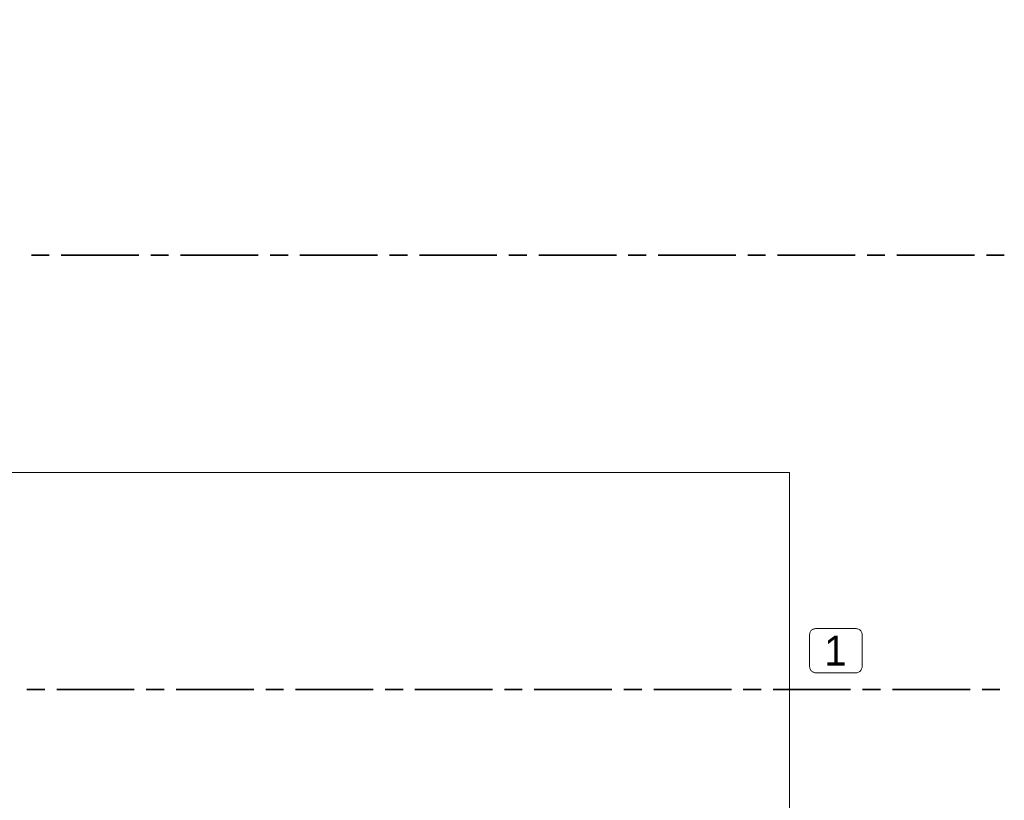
# Model space of a CAD drawing. Header units: millimetres. Extents: x 0 to 203, y 0 to 47.
# Tile 166 of 196: x 144.92 to 151.42, y 24.22 to 29.37. Entities that reach past the tile are written whole.
import ezdxf

# ---------------------------------------------------------------- set-up
doc = ezdxf.new("R2010")
doc.units = ezdxf.units.MM
doc.layers.add('PDF_Geomertry', color=7, linetype='Continuous')
doc.layers.add('PDF_Text', color=7, linetype='Continuous')
doc.styles.add('PDF Arial', font='txt')

msp = doc.modelspace()

# ---------------------------------------------------------------- linework, layer by layer
at = {"layer": 'PDF_Geomertry', "lineweight": 15}
msp.add_lwpolyline([(149.9977, 24.1313), (149.9977, 26.3826), (140.6346, 26.3826), (140.6346, 30.8776)], dxfattribs=at)
at = {"layer": 'PDF_Geomertry', "lineweight": 35}
for points in [[(145.1165, 27.8165), (144.9985, 27.8165)], [(145.7068, 27.8165), (145.1949, 27.8165)], [(145.904, 27.8165), (145.786, 27.8165)], [(146.4943, 27.8165), (145.9824, 27.8165)], [(146.6915, 27.8165), (146.5727, 27.8165)], [(147.2818, 27.8165), (146.7699, 27.8165)], [(147.4782, 27.8165), (147.3602, 27.8165)], [(148.0693, 27.8165), (147.5574, 27.8165)], [(148.2657, 27.8165), (148.1477, 27.8165)], [(148.8568, 27.8165), (148.3449, 27.8165)], [(149.0532, 27.8165), (148.9352, 27.8165)], [(149.6435, 27.8165), (149.1318, 27.8165)], [(149.8407, 27.8165), (149.7227, 27.8165)], [(150.431, 27.8165), (149.9193, 27.8165)], [(150.6282, 27.8165), (150.5102, 27.8165)], [(151.2185, 27.8165), (150.7068, 27.8165)], [(151.4152, 27.8165), (151.2971, 27.8165)], [(144.9693, 24.9526), (145.0874, 24.9526)], [(145.1665, 24.9526), (145.6777, 24.9526)], [(145.7568, 24.9526), (145.8749, 24.9526)], [(145.9532, 24.9526), (146.4652, 24.9526)], [(146.5443, 24.9526), (146.6624, 24.9526)], [(146.7407, 24.9526), (147.2527, 24.9526)], [(147.3318, 24.9526), (147.4499, 24.9526)], [(147.5282, 24.9526), (148.0402, 24.9526)], [(148.1185, 24.9526), (148.2365, 24.9526)], [(148.3157, 24.9526), (148.8277, 24.9526)], [(148.906, 24.9526), (149.024, 24.9526)], [(149.1032, 24.9526), (149.6152, 24.9526)], [(149.6935, 24.9526), (149.8115, 24.9526)], [(149.8902, 24.9526), (150.4018, 24.9526)], [(150.481, 24.9526), (150.599, 24.9526)], [(150.6777, 24.9526), (151.1893, 24.9526)], [(151.2685, 24.9526), (151.3865, 24.9526)]]:
    msp.add_lwpolyline(points, dxfattribs=at)
at = {"layer": 'PDF_Geomertry', "lineweight": 9}
msp.add_lwpolyline([(150.4379, 25.3535), (150.4429, 25.3526), (150.4477, 25.3521), (150.4527, 25.3499), (150.4574, 25.3479), (150.4615, 25.3451), (150.4657, 25.3415), (150.4693, 25.3382), (150.4721, 25.3332), (150.474, 25.329), (150.4754, 25.3243), (150.4768, 25.3188), (150.4768, 25.3138), (150.4768, 25.1021), (150.4768, 25.0965), (150.4754, 25.0915), (150.474, 25.0868), (150.4721, 25.0818), (150.4693, 25.0776), (150.4657, 25.0743), (150.4615, 25.0707), (150.4574, 25.0679), (150.4527, 25.0651), (150.4477, 25.0638), (150.4429, 25.0624), (150.4379, 25.0624), (150.1707, 25.0624), (150.1657, 25.0624), (150.1602, 25.0638), (150.1554, 25.0651), (150.1513, 25.0679), (150.1463, 25.0707), (150.1429, 25.0743), (150.1393, 25.0776), (150.1365, 25.0818), (150.1346, 25.0868), (150.1324, 25.0915), (150.1318, 25.0965), (150.131, 25.1021), (150.131, 25.3138), (150.1318, 25.3188), (150.1324, 25.3243), (150.1346, 25.329), (150.1365, 25.3332), (150.1393, 25.3382), (150.1429, 25.3415), (150.1463, 25.3451), (150.1513, 25.3479), (150.1554, 25.3499), (150.1602, 25.3521), (150.1657, 25.3526), (150.1707, 25.3535), (150.4379, 25.3535)], close=True, dxfattribs=at)

# ---------------------------------------------------------------- texts
at = {"layer": 'PDF_Text', "insert": (150.2277, 25.1096), "char_height": 0.1969, "attachment_point": 7, "style": 'PDF Arial'}
msp.add_mtext('1', dxfattribs=at)

doc.saveas('drawing.dxf')
